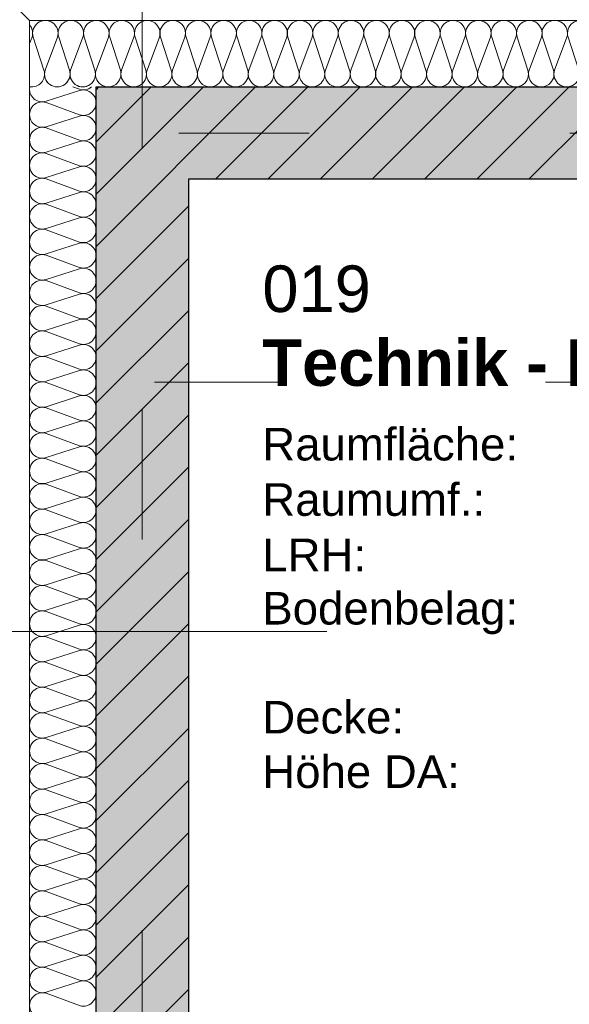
# Model space of a CAD drawing. Header units: metres. Extents: x -111 to 152, y -132 to 99.
# Tile 51 of 256: x -39.48 to -37.99, y -2.36 to 0.31. Entities that reach past the tile are written whole.
import ezdxf
from ezdxf.enums import TextEntityAlignment as Align

# ---------------------------------------------------------------- set-up
doc = ezdxf.new("R2010")
doc.units = ezdxf.units.M
doc.header["$PDMODE"] = 1
doc.header["$PDSIZE"] = -2
doc.linetypes.add('Achsen 01', pattern=[5.291531, 3.175, -1.058062, 0.352704, -0.705764])
doc.linetypes.add('Raster 01', pattern=[2, 1, -1])
doc.layers.get('0').update_dxf_attribs({"lineweight": 25})
for name, color, linetype, lineweight in [('013_Beton und Stahlbetonarbeiten-330 Außenwände', 7, 'Continuous', 25), ('_1.35m (3D)', 7, 'Continuous', 9), ('_EG (2D)', 7, 'Continuous', 9), ('_GRU (2D)', 7, 'Continuous', 9), ('AV1-Schnitt Achsen', 7, 'Achsen 01', 18), ('AV1-Stempel-Raumstempel', 7, 'Continuous', 9), ('Bemaßung-Bemaßung', 7, 'Continuous', 9)]:
    doc.layers.add(name, color=color, linetype=linetype, lineweight=lineweight)
for name, color, linetype, lineweight, true_color in [('014_Fassadenarbeiten-000 Aufsicht Betonfertigteile', 7, 'Continuous', 9, 0xc0c0c0), ('014_Fassadenarbeiten-330 mineralische Dämmung', 7, 'Continuous', 9, 0x666666), ('AV1-Achsen', 1, 'Achsen 01', 18, 0xff0000), ('AV1-Raster', 7, 'Raster 01', 9, 0xa6a6a6)]:
    doc.layers.add(name, color=color, linetype=linetype, lineweight=lineweight, true_color=true_color)
doc.layers.get('0').freeze()
doc.styles.add('Arial', font='arial.ttf')
doc.styles.add('Arial (bold)', font='arialbd.ttf')
doc.dimstyles.new('COE 50', dxfattribs={"dimtxt": 126.090495, "dimasz": 0.001414, "dimexe": 0.001, "dimexo": 0.01, "dimgap": 0.001, "dimtad": 1, "dimdec": 3, "dimtxsty": 'Arial', "dimblk": 'VW_SLASH-3', "dimblk1": 'VW_SLASH-3', "dimblk2": 'VW_SLASH-3', "dimcen": 0, "dimadec": 3, "dimazin": 0, "dimtfac": 0.8, "dimtdec": 3, "dimtix": 1, "dimtmove": 0, "dimatfit": 0, "dimldrblk": 'VW_SLASH-2', "dimfxl": 0.002, "dimfxlon": 1, "dimfrac": 2, "dimtolj": 1, "dimarcsym": 0})

# ---------------------------------------------------------------- blocks, each defined once
blk = doc.blocks.new('Group-2')
at = {"layer": 'AV1-Raster'}
blk.add_line((1.35, -1.35), (-40.5, -1.35), dxfattribs=at)
blk = doc.blocks.new('1.35m (3D)')
at = {"layer": 'AV1-Raster', "color": 7}
blk.add_blockref('Group-2', (0, 0), dxfattribs=at)
blk = doc.blocks.new('Group-190')
at = {"layer": '014_Fassadenarbeiten-330 mineralische Dämmung', "transparency": 33554687, "flags": 128}
for points in [[(-2.3958, 39.41, -1.372995), (-2.3303, 39.41), (-2.3635, 39.32, 1.372583), (-2.298, 39.32), (-2.3269, 39.41, -1.372995), (-2.2613, 39.41), (-2.2946, 39.32, 1.372583), (-2.229, 39.32), (-2.2579, 39.41, -1.372995), (-2.1924, 39.41), (-2.2256, 39.32, 1.372583), (-2.1601, 39.32), (-2.189, 39.41, -1.372995), (-2.1234, 39.41), (-2.1567, 39.32, 1.372583), (-2.0911, 39.32), (-2.1201, 39.41, -1.372995), (-2.0545, 39.41), (-2.0878, 39.32, 1.372583), (-2.0222, 39.32), (-2.0511, 39.41, -1.372995), (-1.9855, 39.41), (-2.0188, 39.32, 1.372583), (-1.9532, 39.32), (-1.9822, 39.41, -1.372995), (-1.9166, 39.41), (-1.9499, 39.32, 1.372583), (-1.8843, 39.32), (-1.9132, 39.41, -1.372995), (-1.8477, 39.41), (-1.8809, 39.32, 1.372583), (-1.8154, 39.32), (-1.8443, 39.41, -1.372995), (-1.7787, 39.41), (-1.812, 39.32, 1.372583), (-1.7464, 39.32), (-1.7753, 39.41, -1.372995), (-1.7098, 39.41), (-1.743, 39.32, 1.372583), (-1.6775, 39.32), (-1.7064, 39.41, -1.372995), (-1.6408, 39.41), (-1.6741, 39.32, 1.372583), (-1.6085, 39.32), (-1.6374, 39.41, -1.372995), (-1.5719, 39.41), (-1.6051, 39.32, 1.372583), (-1.5396, 39.32), (-1.5685, 39.41, -1.372995), (-1.5029, 39.41), (-1.5362, 39.32, 1.372583), (-1.4706, 39.32), (-1.4996, 39.41, -1.372995), (-1.434, 39.41), (-1.4673, 39.32, 1.372583), (-1.4017, 39.32), (-1.4306, 39.41, -1.372995), (-1.365, 39.41), (-1.3983, 39.32, 1.372583), (-1.3327, 39.32), (-1.3617, 39.41, -1.372995), (-1.2961, 39.41), (-1.3294, 39.32, 1.372583), (-1.2638, 39.32), (-1.2927, 39.41, -1.372995), (-1.2272, 39.41), (-1.2604, 39.32, 1.372583), (-1.1949, 39.32), (-1.2238, 39.41, -1.372995), (-1.1582, 39.41), (-1.1915, 39.32, 1.372583), (-1.1259, 39.32), (-1.1548, 39.41, -1.372995), (-1.0893, 39.41), (-1.1225, 39.32, 1.372583), (-1.057, 39.32), (-1.0859, 39.41, -1.372995), (-1.0203, 39.41), (-1.0536, 39.32, 1.372583), (-0.988, 39.32), (-1.0169, 39.41, -1.372995), (-0.9514, 39.41), (-0.9846, 39.32, 1.372583), (-0.9191, 39.32), (-0.948, 39.41, -1.372995), (-0.8824, 39.41), (-0.9157, 39.32, 1.372583), (-0.8501, 39.32), (-0.8791, 39.41, -1.372995), (-0.8135, 39.41), (-0.8468, 39.32, 1.372583), (-0.7812, 39.32), (-0.8101, 39.41, -1.372995), (-0.7445, 39.41), (-0.7778, 39.32, 1.372583), (-0.7122, 39.32), (-0.7412, 39.41, -1.372995), (-0.6756, 39.41), (-0.7089, 39.32, 1.372583), (-0.6433, 39.32), (-0.6722, 39.41, -1.372995), (-0.6066, 39.41), (-0.6399, 39.32, 1.372583), (-0.5743, 39.32), (-0.6033, 39.41, -1.372995), (-0.5377, 39.41), (-0.571, 39.32, 1.372583), (-0.5054, 39.32), (-0.5343, 39.41, -1.372995), (-0.4688, 39.41), (-0.502, 39.32, 1.372583), (-0.4365, 39.32), (-0.4654, 39.41, -1.372995), (-0.3998, 39.41), (-0.4331, 39.32, 1.372583), (-0.3675, 39.32), (-0.3964, 39.41, -1.372995), (-0.3309, 39.41), (-0.3641, 39.32, 1.372583), (-0.2986, 39.32), (-0.3275, 39.41, -1.372995), (-0.2619, 39.41), (-0.2952, 39.32, 1.372583), (-0.2296, 39.32), (-0.2585, 39.41, -1.372995), (-0.193, 39.41), (-0.2263, 39.32, 1.372583), (-0.1607, 39.32), (-0.1896, 39.41, -1.372995), (-0.124, 39.41), (-0.1573, 39.32, 1.372583), (-0.0917, 39.32), (-0.1207, 39.41, -1.372995), (-0.0551, 39.41), (-0.0884, 39.32, 1.372583), (-0.0228, 39.32), (-0.0517, 39.41, -1.372995), (0.0139, 39.41), (-0.0194, 39.32, 1.372583), (0.0462, 39.32), (0.0172, 39.41, -1.372995), (0.0828, 39.41)], [(-0.0884, 39.32, 0.324435), (-0.0758, 39.2816, 0.324435), (-0.0354, 39.2816, 0.324435), (-0.0228, 39.32), (-0.0228, 39.32), (-0.0517, 39.41, -0.324488), (-0.0392, 39.4485), (-0.0392, 39.4485, -0.324488), (0.0013, 39.4485), (0.0013, 39.4485, -0.324488), (0.0139, 39.41), (0.0139, 39.41), (-0.0194, 39.32), (-0.0194, 39.32, 0.324435), (-0.0069, 39.2816, 0.324435), (0.0336, 39.2816, 0.324435), (0.0462, 39.32), (0.0462, 39.32), (0.0172, 39.41), (0.0172, 39.41, -0.324488), (0.0298, 39.4485), (0.0298, 39.4485, -0.324488), (0.0702, 39.4485), (0.0702, 39.4485, -0.324488), (0.0828, 39.41), (0.0495, 39.32, 0.324435), (0.0621, 39.2816, 0.324435), (0.1025, 39.2816, 0.324435), (0.1151, 39.32), (0.0862, 39.41, -0.565574), (0.125, 39.4545), (0.125, 39.4545)], [(0.125, 39.2872), (0.125, 39.2872, -0.259426), (0.1185, 39.32), (0.125, 39.3377)]]:
    blk.add_lwpolyline(points, format="xyb", dxfattribs=at)
blk = doc.blocks.new('Group-191')
at = {"layer": '014_Fassadenarbeiten-330 mineralische Dämmung', "transparency": 33554687}
blk.add_blockref('Group-190', (0, 0), dxfattribs=at)
blk = doc.blocks.new('Parametric Object-27')
at = {"layer": '014_Fassadenarbeiten-330 mineralische Dämmung', "color": 7, "transparency": 33554687}
blk.add_blockref('Group-191', (0, 0), dxfattribs=at)
at = {"layer": '014_Fassadenarbeiten-330 mineralische Dämmung', "color": 0, "flags": 1}
for tag in ['IFC_UUID', 'instanceID', 'prm0_name', 'prm0_type', 'prm0_value', 'prm1_name', 'prm1_type', 'prm1_value', 'prm2_name', 'prm2_type', 'prm2_value', 'prm3_name', 'prm3_type', 'prm3_value', 'prm4_name', 'prm4_type', 'prm4_value', 'prm5_name', 'prm5_type', 'prm5_value', 'prm6_name', 'prm6_type', 'prm6_value']:
    blk.add_attdef(tag, (-39.4645, -5.4048), '', height=0.00018, dxfattribs=at)
blk = doc.blocks.new('Group-193')
at = {"layer": '014_Fassadenarbeiten-330 mineralische Dämmung', "transparency": 33554687, "flags": 128}
for points in [[(0.26, 39.2416), (0.26, 39.2416, 0.324435), (0.2984, 39.2542, 0.324435), (0.2984, 39.2946, 0.324435), (0.26, 39.3072), (0.26, 39.3072), (0.17, 39.2783), (0.17, 39.2783, -0.324488), (0.1315, 39.2908), (0.1315, 39.2908, -0.324488), (0.1315, 39.3313), (0.1315, 39.3313, -0.324488), (0.17, 39.3438), (0.17, 39.3438), (0.26, 39.3106), (0.26, 39.3106, 0.324435), (0.2984, 39.3231, 0.324435), (0.2984, 39.3636, 0.324435), (0.26, 39.3761), (0.26, 39.3761), (0.17, 39.3472), (0.17, 39.3472, -0.324488), (0.1315, 39.3598), (0.1315, 39.3598, -0.324488), (0.1315, 39.4002), (0.1315, 39.4002, -0.324488), (0.17, 39.4128), (0.17, 39.4128), (0.26, 39.3795), (0.26, 39.3795, 0.324435), (0.2984, 39.3921, 0.324435), (0.2984, 39.4325, 0.324435), (0.26, 39.4451), (0.26, 39.4451), (0.17, 39.4161), (0.17, 39.4161, -0.565891), (0.1255, 39.455)], [(0.2929, 39.455), (0.2929, 39.455, -0.259815), (0.26, 39.4484), (0.26, 39.4484), (0.2423, 39.455)], [(0.26, 37.9317, 1.372583), (0.26, 37.9972), (0.17, 37.9683, -1.372995), (0.17, 38.0339), (0.26, 38.0006, 1.372583), (0.26, 38.0662), (0.17, 38.0372, -1.372995), (0.17, 38.1028), (0.26, 38.0695, 1.372583), (0.26, 38.1351), (0.17, 38.1062, -1.372995), (0.17, 38.1718), (0.26, 38.1385, 1.372583), (0.26, 38.2041), (0.17, 38.1751, -1.372995), (0.17, 38.2407), (0.26, 38.2074, 1.372583), (0.26, 38.273), (0.17, 38.2441, -1.372995), (0.17, 38.3097), (0.26, 38.2764, 1.372583), (0.26, 38.3419), (0.17, 38.313, -1.372995), (0.17, 38.3786), (0.26, 38.3453, 1.372583), (0.26, 38.4109), (0.17, 38.382, -1.372995), (0.17, 38.4475), (0.26, 38.4143, 1.372583), (0.26, 38.4798), (0.17, 38.4509, -1.372995), (0.17, 38.5165), (0.26, 38.4832, 1.372583), (0.26, 38.5488), (0.17, 38.5199, -1.372995), (0.17, 38.5854), (0.26, 38.5522, 1.372583), (0.26, 38.6177), (0.17, 38.5888, -1.372995), (0.17, 38.6544), (0.26, 38.6211, 1.372583), (0.26, 38.6867), (0.17, 38.6577, -1.372995), (0.17, 38.7233), (0.26, 38.69, 1.372583), (0.26, 38.7556), (0.17, 38.7267, -1.372995), (0.17, 38.7923), (0.26, 38.759, 1.372583), (0.26, 38.8246), (0.17, 38.7956, -1.372995), (0.17, 38.8612), (0.26, 38.8279, 1.372583), (0.26, 38.8935), (0.17, 38.8646, -1.372995), (0.17, 38.9302), (0.26, 38.8969, 1.372583), (0.26, 38.9625), (0.17, 38.9335, -1.372995), (0.17, 38.9991), (0.26, 38.9658, 1.372583), (0.26, 39.0314), (0.17, 39.0025, -1.372995), (0.17, 39.068), (0.26, 39.0348, 1.372583), (0.26, 39.1003), (0.17, 39.0714, -1.372995), (0.17, 39.137), (0.26, 39.1037, 1.372583), (0.26, 39.1693), (0.17, 39.1404, -1.372995), (0.17, 39.2059), (0.26, 39.1727, 1.372583), (0.26, 39.2382), (0.17, 39.2093, -1.372995), (0.17, 39.2749), (0.26, 39.2416, 1.372583), (0.26, 39.3072), (0.17, 39.2783, -1.372995), (0.17, 39.3438), (0.26, 39.3106, 1.372583), (0.26, 39.3761), (0.17, 39.3472, -1.372995), (0.17, 39.4128)]]:
    blk.add_lwpolyline(points, format="xyb", dxfattribs=at)
blk = doc.blocks.new('Group-194')
at = {"layer": '014_Fassadenarbeiten-330 mineralische Dämmung', "transparency": 33554687}
blk.add_blockref('Group-193', (0, 0), dxfattribs=at)
blk = doc.blocks.new('Parametric Object-28')
at = {"layer": '014_Fassadenarbeiten-330 mineralische Dämmung', "color": 7, "transparency": 33554687}
blk.add_blockref('Group-194', (0, 0), dxfattribs=at)
at = {"layer": '014_Fassadenarbeiten-330 mineralische Dämmung', "color": 0, "flags": 1}
for tag in ['IFC_UUID', 'instanceID', 'prm0_name', 'prm0_type', 'prm0_value', 'prm1_name', 'prm1_type', 'prm1_value', 'prm2_name', 'prm2_type', 'prm2_value', 'prm3_name', 'prm3_type', 'prm3_value', 'prm4_name', 'prm4_type', 'prm4_value', 'prm5_name', 'prm5_type', 'prm5_value', 'prm6_name', 'prm6_type', 'prm6_value']:
    blk.add_attdef(tag, (-39.455, 0.1154), '', height=0.00018, dxfattribs=at)
blk = doc.blocks.new('VW_SLASH-3')
at = {"color": 0, "linetype": 'ByBlock', "lineweight": -2, "transparency": 16777216}
blk.add_line((0, 0), (-1, 0), dxfattribs=at)
at = {"color": 0, "linetype": 'Continuous', "lineweight": 15, "transparency": 16777216, "flags": 128}
blk.add_lwpolyline([(0.5, 0.5), (-0.5, -0.5)], dxfattribs=at)
blk = doc.blocks.new('*D335')
at = {"layer": 'Bemaßung-Bemaßung', "color": 0, "lineweight": -2}
for p, q in [((-39.15, 3.575), (-39.15, 3.725)), ((-33.75, 3.575), (-33.75, 3.725)), ((-33.8207, 3.675), (-39.0793, 3.675))]:
    blk.add_line(p, q, dxfattribs=at)
at = {"layer": 'Defpoints', "color": 0}
for p in [(-39.15, 3.675), (-39.15, 0), (-33.75, 0)]:
    blk.add_point(p, dxfattribs=at)
at = {"layer": 'Bemaßung-Bemaßung', "color": 0, "lineweight": -2, "xscale": 0.070693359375, "yscale": 0.070693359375, "zscale": 0.070693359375, "rotation": 180}
blk.add_blockref('VW_SLASH-3', (-39.15, 3.675), dxfattribs=at)
at = {"layer": 'Bemaßung-Bemaßung', "color": 0, "lineweight": -2, "xscale": 0.070693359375, "yscale": 0.070693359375, "zscale": 0.070693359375}
blk.add_blockref('VW_SLASH-3', (-33.75, 3.675), dxfattribs=at)
at = {"layer": 'Bemaßung-Bemaßung', "color": 0, "insert": (-36.45, 3.8008), "char_height": 0.12609, "attachment_point": 5, "style": 'Arial'}
blk.add_mtext('\\A1;5,40', dxfattribs=at)
blk = doc.blocks.new('VW_SLASH-2')
at = {"color": 0, "linetype": 'ByBlock', "lineweight": -2, "transparency": 16777216}
blk.add_line((0, 0), (-1, 0), dxfattribs=at)
at = {"color": 0, "linetype": 'Continuous', "lineweight": 15, "transparency": 16777216, "flags": 128}
blk.add_lwpolyline([(0.5, 0.5), (-0.5, -0.5)], dxfattribs=at)
blk = doc.blocks.new('*D342')
at = {"layer": 'Bemaßung-Bemaßung', "color": 0, "lineweight": -2}
for p, q in [((-39.15, 4.075), (-39.15, 4.225)), ((0, 4.075), (0, 4.225)), ((-39.0793, 4.175), (-0.0707, 4.175))]:
    blk.add_line(p, q, dxfattribs=at)
at = {"layer": 'Defpoints', "color": 0}
for p in [(0, 4.175), (-39.15, 0), (0, 0)]:
    blk.add_point(p, dxfattribs=at)
at = {"layer": 'Bemaßung-Bemaßung', "color": 0, "lineweight": -2, "xscale": 0.070693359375, "yscale": 0.070693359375, "zscale": 0.070693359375, "rotation": 180}
blk.add_blockref('VW_SLASH-3', (-39.15, 4.175), dxfattribs=at)
at = {"layer": 'Bemaßung-Bemaßung', "color": 0, "lineweight": -2, "xscale": 0.070693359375, "yscale": 0.070693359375, "zscale": 0.070693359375}
blk.add_blockref('VW_SLASH-3', (0, 4.175), dxfattribs=at)
at = {"layer": 'Bemaßung-Bemaßung', "color": 0, "insert": (-19.575, 4.3159), "char_height": 0.15131, "attachment_point": 5, "style": 'Arial'}
blk.add_mtext('\\A1;39,15', dxfattribs=at)
blk = doc.blocks.new('*D379')
at = {"layer": 'Bemaßung-Bemaßung', "color": 0, "lineweight": -2}
for p, q in [((-39.825, 1.575), (-39.825, 1.725)), ((-39.275, 1.575), (-39.275, 1.725)), ((-39.3457, 1.675), (-39.7543, 1.675))]:
    blk.add_line(p, q, dxfattribs=at)
at = {"layer": 'Defpoints', "color": 0}
for p in [(-39.825, 1.675), (-39.275, 0.125), (-39.825, -0.075)]:
    blk.add_point(p, dxfattribs=at)
at = {"layer": 'Bemaßung-Bemaßung', "color": 0, "lineweight": -2, "xscale": 0.070693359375, "yscale": 0.070693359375, "zscale": 0.070693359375, "rotation": 180}
blk.add_blockref('VW_SLASH-3', (-39.825, 1.675), dxfattribs=at)
at = {"layer": 'Bemaßung-Bemaßung', "color": 0, "lineweight": -2, "xscale": 0.070693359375, "yscale": 0.070693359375, "zscale": 0.070693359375}
blk.add_blockref('VW_SLASH-3', (-39.275, 1.675), dxfattribs=at)
at = {"layer": 'Bemaßung-Bemaßung', "color": 0, "insert": (-39.55, 1.7891), "char_height": 0.12609, "attachment_point": 5, "style": 'Arial'}
blk.add_mtext('\\A1;55', dxfattribs=at)
blk = doc.blocks.new('*D380')
at = {"layer": 'Bemaßung-Bemaßung', "color": 0, "lineweight": -2}
for p, q in [((-39.275, 1.575), (-39.275, 1.725)), ((-39.025, 1.575), (-39.025, 1.725)), ((-39.3457, 1.675), (-39.4164, 1.675)), ((-39.025, 1.675), (-39.275, 1.675)), ((-38.9543, 1.675), (-38.8836, 1.675))]:
    blk.add_line(p, q, dxfattribs=at)
at = {"layer": 'Defpoints', "color": 0}
for p in [(-39.275, 1.675), (-39.275, 0.125), (-39.025, -0.125)]:
    blk.add_point(p, dxfattribs=at)
at = {"layer": 'Bemaßung-Bemaßung', "color": 0, "lineweight": -2, "xscale": 0.070693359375, "yscale": 0.070693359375, "zscale": 0.070693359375}
blk.add_blockref('VW_SLASH-3', (-39.275, 1.675), dxfattribs=at)
at = {"layer": 'Bemaßung-Bemaßung', "color": 0, "lineweight": -2, "xscale": 0.070693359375, "yscale": 0.070693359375, "zscale": 0.070693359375, "rotation": 180}
blk.add_blockref('VW_SLASH-3', (-39.025, 1.675), dxfattribs=at)
at = {"layer": 'Bemaßung-Bemaßung', "color": 0, "insert": (-39.15, 1.7894), "char_height": 0.12609, "attachment_point": 5, "style": 'Arial'}
blk.add_mtext('\\A1;25', dxfattribs=at)
blk = doc.blocks.new('*D381')
at = {"layer": 'Bemaßung-Bemaßung', "color": 0, "lineweight": -2}
for p, q in [((-39.025, 1.575), (-39.025, 1.725)), ((-31.175, 1.575), (-31.175, 1.725)), ((-31.2457, 1.675), (-38.9543, 1.675))]:
    blk.add_line(p, q, dxfattribs=at)
at = {"layer": 'Defpoints', "color": 0}
for p in [(-39.025, 1.675), (-39.025, -0.125), (-31.175, -0.125)]:
    blk.add_point(p, dxfattribs=at)
at = {"layer": 'Bemaßung-Bemaßung', "color": 0, "lineweight": -2, "xscale": 0.070693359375, "yscale": 0.070693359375, "zscale": 0.070693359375, "rotation": 180}
blk.add_blockref('VW_SLASH-3', (-39.025, 1.675), dxfattribs=at)
at = {"layer": 'Bemaßung-Bemaßung', "color": 0, "lineweight": -2, "xscale": 0.070693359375, "yscale": 0.070693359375, "zscale": 0.070693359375}
blk.add_blockref('VW_SLASH-3', (-31.175, 1.675), dxfattribs=at)
at = {"layer": 'Bemaßung-Bemaßung', "color": 0, "insert": (-35.1, 1.8008), "char_height": 0.12609, "attachment_point": 5, "style": 'Arial'}
blk.add_mtext('\\A1;7,85', dxfattribs=at)
blk = doc.blocks.new('*D501')
at = {"layer": 'Bemaßung-Bemaßung', "color": 0, "lineweight": -2}
for p, q in [((-42.725, 0), (-42.875, 0)), ((-42.825, -21.5293), (-42.825, -0.0707)), ((-42.725, -21.6), (-42.875, -21.6))]:
    blk.add_line(p, q, dxfattribs=at)
at = {"layer": 'Defpoints', "color": 0}
for p in [(-39.15, 0), (-42.825, 0), (-39.15, -21.6)]:
    blk.add_point(p, dxfattribs=at)
at = {"layer": 'Bemaßung-Bemaßung', "color": 0, "lineweight": -2, "xscale": 0.070693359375, "yscale": 0.070693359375, "zscale": 0.070693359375}
for p, rotation in [((-42.825, 0), 90), ((-42.825, -21.6), 270)]:
    blk.add_blockref('VW_SLASH-3', p, dxfattribs=dict(at, rotation=rotation))
at = {"layer": 'Bemaßung-Bemaßung', "color": 0, "insert": (-42.9659, -10.8), "char_height": 0.15131, "attachment_point": 5, "rotation": 90, "style": 'Arial'}
blk.add_mtext('\\A1;21,60', dxfattribs=at)
blk = doc.blocks.new('*D502')
at = {"layer": 'Bemaßung-Bemaßung', "color": 0, "lineweight": -2}
for p, q in [((-42.225, 0), (-42.375, 0)), ((-42.325, -5.3293), (-42.325, -0.0707)), ((-42.225, -5.4), (-42.375, -5.4))]:
    blk.add_line(p, q, dxfattribs=at)
at = {"layer": 'Defpoints', "color": 0}
for p in [(-39.15, 0), (-42.325, 0), (-39.15, -5.4)]:
    blk.add_point(p, dxfattribs=at)
at = {"layer": 'Bemaßung-Bemaßung', "color": 0, "lineweight": -2, "xscale": 0.070693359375, "yscale": 0.070693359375, "zscale": 0.070693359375}
for p, rotation in [((-42.325, 0), 90), ((-42.325, -5.4), 270)]:
    blk.add_blockref('VW_SLASH-3', p, dxfattribs=dict(at, rotation=rotation))
at = {"layer": 'Bemaßung-Bemaßung', "color": 0, "insert": (-42.4356, -2.7), "char_height": 0.10087, "attachment_point": 5, "rotation": 90, "style": 'Arial'}
blk.add_mtext('\\A1;5,40', dxfattribs=at)
blk = doc.blocks.new('*D530')
at = {"layer": 'Bemaßung-Bemaßung', "color": 0, "lineweight": -2}
for p, q in [((-40.325, 0.1957), (-40.325, 0.2664)), ((-40.225, 0.125), (-40.375, 0.125)), ((-40.325, -0.125), (-40.325, 0.125)), ((-40.225, -0.125), (-40.375, -0.125)), ((-40.325, -0.1957), (-40.325, -0.2664))]:
    blk.add_line(p, q, dxfattribs=at)
at = {"layer": 'Defpoints', "color": 0}
for p in [(-40.325, 0.125), (-28.35, 0.125), (-39.025, -0.125)]:
    blk.add_point(p, dxfattribs=at)
at = {"layer": 'Bemaßung-Bemaßung', "color": 0, "lineweight": -2, "xscale": 0.070693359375, "yscale": 0.070693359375, "zscale": 0.070693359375}
for p, rotation in [((-40.325, 0.125), 270), ((-40.325, -0.125), 90)]:
    blk.add_blockref('VW_SLASH-3', p, dxfattribs=dict(at, rotation=rotation))
at = {"layer": 'Bemaßung-Bemaßung', "color": 0, "insert": (-40.4394, 0), "char_height": 0.12609, "attachment_point": 5, "rotation": 90, "style": 'Arial'}
blk.add_mtext('\\A1;25', dxfattribs=at)
blk = doc.blocks.new('*D531')
at = {"layer": 'Bemaßung-Bemaßung', "color": 0, "lineweight": -2}
for p, q in [((-40.225, -0.125), (-40.375, -0.125)), ((-40.325, -2.5543), (-40.325, -0.1957)), ((-40.225, -2.625), (-40.375, -2.625))]:
    blk.add_line(p, q, dxfattribs=at)
at = {"layer": 'Defpoints', "color": 0}
for p in [(-40.325, -0.125), (-39.025, -0.125), (-39.025, -2.625)]:
    blk.add_point(p, dxfattribs=at)
at = {"layer": 'Bemaßung-Bemaßung', "color": 0, "lineweight": -2, "xscale": 0.070693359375, "yscale": 0.070693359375, "zscale": 0.070693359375}
for p, rotation in [((-40.325, -0.125), 90), ((-40.325, -2.625), 270)]:
    blk.add_blockref('VW_SLASH-3', p, dxfattribs=dict(at, rotation=rotation))
at = {"layer": 'Bemaßung-Bemaßung', "color": 0, "insert": (-40.4508, -1.375), "char_height": 0.12609, "attachment_point": 5, "rotation": 90, "style": 'Arial'}
blk.add_mtext('\\A1;2,50', dxfattribs=at)
blk = doc.blocks.new('*D582')
at = {"layer": 'Bemaßung-Bemaßung', "color": 0, "lineweight": -2}
for p, q in [((-40.725, 0.125), (-40.875, 0.125)), ((-40.825, 0.0543), (-40.825, -5.4543)), ((-40.725, -5.525), (-40.875, -5.525))]:
    blk.add_line(p, q, dxfattribs=at)
at = {"layer": 'Defpoints', "color": 0}
for p in [(-39.275, 0.125), (-40.825, -5.525), (-39.025, -5.525)]:
    blk.add_point(p, dxfattribs=at)
at = {"layer": 'Bemaßung-Bemaßung', "color": 0, "lineweight": -2, "xscale": 0.070693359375, "yscale": 0.070693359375, "zscale": 0.070693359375}
for p, rotation in [((-40.825, 0.125), 90), ((-40.825, -5.525), 270)]:
    blk.add_blockref('VW_SLASH-3', p, dxfattribs=dict(at, rotation=rotation))
at = {"layer": 'Bemaßung-Bemaßung', "color": 0, "insert": (-40.9508, -2.7), "char_height": 0.12609, "attachment_point": 5, "rotation": 90, "style": 'Arial'}
blk.add_mtext('\\A1;5,65', dxfattribs=at)
blk = doc.blocks.new('*D583')
at = {"layer": 'Bemaßung-Bemaßung', "color": 0, "lineweight": -2}
for p, q in [((-39.275, 2.075), (-39.275, 2.225)), ((-18.775, 2.075), (-18.775, 2.225)), ((-18.8457, 2.175), (-39.2043, 2.175))]:
    blk.add_line(p, q, dxfattribs=at)
at = {"layer": 'Defpoints', "color": 0}
for p in [(-39.275, 2.175), (-39.275, 0.125), (-18.775, 0.125)]:
    blk.add_point(p, dxfattribs=at)
at = {"layer": 'Bemaßung-Bemaßung', "color": 0, "lineweight": -2, "xscale": 0.070693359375, "yscale": 0.070693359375, "zscale": 0.070693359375, "rotation": 180}
blk.add_blockref('VW_SLASH-3', (-39.275, 2.175), dxfattribs=at)
at = {"layer": 'Bemaßung-Bemaßung', "color": 0, "lineweight": -2, "xscale": 0.070693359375, "yscale": 0.070693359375, "zscale": 0.070693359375}
blk.add_blockref('VW_SLASH-3', (-18.775, 2.175), dxfattribs=at)
at = {"layer": 'Bemaßung-Bemaßung', "color": 0, "insert": (-29.025, 2.3008), "char_height": 0.12609, "attachment_point": 5, "style": 'Arial'}
blk.add_mtext('\\A1;20,50', dxfattribs=at)
blk = doc.blocks.new('Raumstempel - Symbol - 1 (2D)')
at = {"layer": 'AV1-Stempel-Raumstempel', "attachment_point": 1, "line_spacing_factor": 0.967919, "style": 'Arial'}
for s, insert, char_height in [('Raumfläche:', (0.2, -0.6736), 0.088263), ('m²', (1.6225, -0.6736), 0.08826), ('Raumumf.:', (0.2, -0.8236), 0.08826), ('m', (1.6225, -0.8236), 0.0883), ('LRH:', (0.2, -0.9736), 0.08826), ('m', (1.6225, -0.9736), 0.0883), ('Bodenbelag:', (0.2, -1.118), 0.088263), ('Decke:', (0.2, -1.4131), 0.08826), ('Höhe DA:', (0.2, -1.5607), 0.08826), ('m', (1.6225, -1.5625), 0.0883)]:
    blk.add_mtext(s, dxfattribs=dict(at, insert=insert, char_height=char_height))
at = {"layer": 'AV1-Stempel-Raumstempel'}
for tag, style, p in [('Raumnummer', 'Arial', (0.2, -0.2337)), ('Raumname', 'Arial (bold)', (0.2, -0.4337))]:
    blk.add_attdef(tag, text='', height=0.1261, dxfattribs=dict(at, style=style)).set_placement(p, align=Align.TOP_LEFT)
at = {"layer": 'AV1-Stempel-Raumstempel', "style": 'Arial'}
for tag, p in [('Raumfläche', (1.5725, -0.6736)), ('Raumumfang', (1.5725, -0.8236)), ('LRH', (1.5725, -0.9736)), ('Bodenbelag', (1.7253, -1.1199)), ('Bodendetail', (1.7253, -1.2674)), ('Decke', (1.7278, -1.415)), ('Höhe_DA', (1.5725, -1.5625))]:
    blk.add_attdef(tag, text='', height=0.0883, dxfattribs=at).set_placement(p, align=Align.TOP_RIGHT)
blk = doc.blocks.new('Group-716')
at = {"layer": 'AV1-Achsen'}
blk.add_line((-39.15, -26.5), (-39.15, 4.9), dxfattribs=at)
blk = doc.blocks.new('Group-717')
at = {"layer": 'AV1-Achsen'}
blk.add_line((-43.2844, 0), (4.2656, 0), dxfattribs=at)
blk = doc.blocks.new('Group-724')
at = {"layer": 'AV1-Schnitt Achsen'}
blk.add_line((-43.35, -0.675), (4.2, -0.675), dxfattribs=at)
blk = doc.blocks.new('GRU (2D)')
at = {"layer": 'AV1-Achsen', "color": 7}
for name in ['Group-716', 'Group-717']:
    blk.add_blockref(name, (0, 0), dxfattribs=at)
at = {"layer": 'AV1-Schnitt Achsen', "color": 7}
blk.add_blockref('Group-724', (0, 0), dxfattribs=at)
blk = doc.blocks.new('EG (2D)')
at = {"layer": '013_Beton und Stahlbetonarbeiten-330 Außenwände', "linetype": 'Continuous', "lineweight": 0, "true_color": 0xc0c0c0}
blk.add_hatch(color=9, dxfattribs=at).paths.add_polyline_path([(-39.025, -0.125), (-39.025, -5.525), (-39.275, -5.525), (-39.275, 0.125), (-18.775, 0.125), (-18.775, -0.125)])
at = {"layer": '013_Beton und Stahlbetonarbeiten-330 Außenwände', "linetype": 'Continuous', "lineweight": 13}
h = blk.add_hatch(dxfattribs=at)
h.set_pattern_fill('Stahlbeton', color=251, style=0, pattern_type=2)
h.set_pattern_definition([(45, (0, 0), (0.07071068, -0.07071068), [0.025, -0.025])])
h.paths.add_polyline_path([(-39.025, -0.125), (-39.025, -5.525), (-39.275, -5.525), (-39.275, 0.125), (-18.775, 0.125), (-18.775, -0.125)])
h = blk.add_hatch(dxfattribs=at)
h.set_pattern_fill('Stahlbeton-1', color=251, style=0, pattern_type=2)
h.set_pattern_definition([(-135, (0.03106, -0.03313), (0.07071068, -0.07071068), [])])
h.paths.add_polyline_path([(-39.025, -0.125), (-39.025, -5.525), (-39.275, -5.525), (-39.275, 0.125), (-18.775, 0.125), (-18.775, -0.125)])
at = {"layer": '013_Beton und Stahlbetonarbeiten-330 Außenwände', "flags": 128}
blk.add_lwpolyline([(-39.025, -0.125), (-39.025, -5.525), (-39.275, -5.525), (-39.275, 0.125), (-18.775, 0.125), (-18.775, -0.125)], close=True, dxfattribs=at)
at = {"layer": '014_Fassadenarbeiten-000 Aufsicht Betonfertigteile', "flags": 128}
for points in [[(-0.026, 0.21), (-18.874, 0.21), (-18.874, 0.305), (-39.455, 0.305), (-39.825, 0.675), (0.675, 0.675), (0.305, 0.305), (-0.026, 0.305)], [(-39.36, -5.4), (-39.36, -21.6), (-39.455, -21.6), (-39.455, -21.905), (-39.825, -22.275), (-39.825, 0.675), (-39.455, 0.305), (-39.455, -5.4)]]:
    blk.add_lwpolyline(points, close=True, dxfattribs=at)
at = {"layer": '014_Fassadenarbeiten-330 mineralische Dämmung', "flags": 128}
blk.add_lwpolyline([(-18.9, 0.305), (-18.9, 0.125), (-39.275, 0.125), (-39.275, -5.4), (-39.455, -5.4), (-39.455, 0.305)], close=True, dxfattribs=at)
at = {"layer": '014_Fassadenarbeiten-330 mineralische Dämmung', "rotation": 90}
for name in ['Parametric Object-28', 'Parametric Object-27']:
    blk.add_blockref(name, (0, 0), dxfattribs=at)
at = {"layer": 'AV1-Stempel-Raumstempel'}
blk.add_blockref('Raumstempel - Symbol - 1 (2D)', (-39.025, -0.125), dxfattribs=at).add_auto_attribs({'Raumname': 'Technik - Elektro', 'Raumnummer': '019', 'Bodendetail': '(BA 1.3)', 'Raumfläche': '40,43', 'LRH': '3,25', 'Raumumfang': '26', 'Höhe_DA': '0', 'Decke': 'Ortbeton', 'Bodenbelag': 'PU-Anstrich'})
at = {"layer": 'Bemaßung-Bemaßung', "color": 1}
dim = blk.add_linear_dim(base=(0, 4.175), p1=(-39.15, 0), p2=(0, 0), text='39,15', dimstyle='COE 50', override={"dimtxt": 0.151309, "dimasz": 0.070693, "dimexe": 0.05, "dimgap": 0.05, "dimpost": '<>', "dimtxsty": 'Arial', "dimtmove": 2, "dimfxl": 0.1}, dxfattribs=at)
dim.commit()
dim.dimension.update_dxf_attribs({"geometry": '*D342', "text_midpoint": (-19.575, 4.3159)})
dim = blk.add_aligned_dim(p1=(-33.75, 0), p2=(-39.15, 0), distance=-3.675, text='5,40', dimstyle='COE 50', override={"dimtxt": 0.12609, "dimasz": 0.070693, "dimexe": 0.05, "dimgap": 0.05, "dimpost": '<>', "dimtxsty": 'Arial', "dimtmove": 2, "dimfxl": 0.1}, dxfattribs=at)
dim.commit()
dim.dimension.update_dxf_attribs({"geometry": '*D335', "text_midpoint": (-36.45, 3.8008)})
at = {"layer": 'Bemaßung-Bemaßung'}
for base, p1, p2, text, picture, middle in [((-39.275, 2.175), (-18.775, 0.125), (-39.275, 0.125), '20,50', '*D583', (-29.025, 2.3008)), ((-39.825, 1.675), (-39.275, 0.125), (-39.825, -0.075), '55', '*D379', (-39.55, 1.7891)), ((-39.275, 1.675), (-39.025, -0.125), (-39.275, 0.125), '25', '*D380', (-39.15, 1.7894))]:
    dim = blk.add_linear_dim(base=base, p1=p1, p2=p2, text=text, dimstyle='COE 50', override={"dimtxt": 0.12609, "dimasz": 0.070693, "dimexe": 0.05, "dimgap": 0.05, "dimpost": '<>', "dimtxsty": 'Arial', "dimtmove": 2, "dimfxl": 0.1}, dxfattribs=at)
    dim.commit()
    dim.dimension.update_dxf_attribs({"geometry": picture, "text_midpoint": middle})
dim = blk.add_aligned_dim(p1=(-31.175, -0.125), p2=(-39.025, -0.125), distance=-1.8, text='7,85', dimstyle='COE 50', override={"dimtxt": 0.12609, "dimasz": 0.070693, "dimexe": 0.05, "dimgap": 0.05, "dimpost": '<>', "dimtxsty": 'Arial', "dimtmove": 2, "dimfxl": 0.1}, dxfattribs=at)
dim.commit()
dim.dimension.update_dxf_attribs({"geometry": '*D381', "text_midpoint": (-35.1, 1.8008)})
for base, p1, p2, text, picture, middle in [((-40.325, 0.125), (-39.025, -0.125), (-28.35, 0.125), '25', '*D530', (-40.4394, 0)), ((-40.825, -5.525), (-39.275, 0.125), (-39.025, -5.525), '5,65', '*D582', (-40.9508, -2.7)), ((-40.325, -0.125), (-39.025, -2.625), (-39.025, -0.125), '2,50', '*D531', (-40.4508, -1.375))]:
    dim = blk.add_linear_dim(base=base, p1=p1, p2=p2, angle=270, text=text, dimstyle='COE 50', override={"dimtxt": 0.12609, "dimasz": 0.070693, "dimexe": 0.05, "dimgap": 0.05, "dimpost": '<>', "dimtxsty": 'Arial', "dimtmove": 2, "dimfxl": 0.1}, dxfattribs=at)
    dim.commit()
    dim.dimension.update_dxf_attribs({"geometry": picture, "text_midpoint": middle})
at = {"layer": 'Bemaßung-Bemaßung', "color": 1}
for base, p1, text, override, picture, middle in [((-42.825, 0), (-39.15, -21.6), '21,60', {"dimtxt": 0.151309, "dimasz": 0.070693, "dimexe": 0.05, "dimgap": 0.05, "dimpost": '<>', "dimtxsty": 'Arial', "dimtmove": 2, "dimfxl": 0.1}, '*D501', (-42.9659, -10.8)), ((-42.325, 0), (-39.15, -5.4), '5,40', {"dimtxt": 0.100872, "dimasz": 0.070693, "dimexe": 0.05, "dimgap": 0.05, "dimpost": '<>', "dimtxsty": 'Arial', "dimtmove": 2, "dimfxl": 0.1}, '*D502', (-42.4356, -2.7))]:
    dim = blk.add_linear_dim(base=base, p1=p1, p2=(-39.15, 0), angle=270, text=text, dimstyle='COE 50', override=override, dxfattribs=at)
    dim.commit()
    dim.dimension.update_dxf_attribs({"geometry": picture, "text_midpoint": middle})

msp = doc.modelspace()

# ---------------------------------------------------------------- block references
at = {"layer": '_1.35m (3D)'}
msp.add_blockref('1.35m (3D)', (0, 0), dxfattribs=at)

# ---------------------------------------------------------------- next in the draw order: block references
at = {"layer": '_EG (2D)'}
msp.add_blockref('EG (2D)', (0, 0), dxfattribs=at)

# ---------------------------------------------------------------- next in the draw order: block references
at = {"layer": '_GRU (2D)'}
msp.add_blockref('GRU (2D)', (0, 0), dxfattribs=at)

doc.saveas('drawing.dxf')
